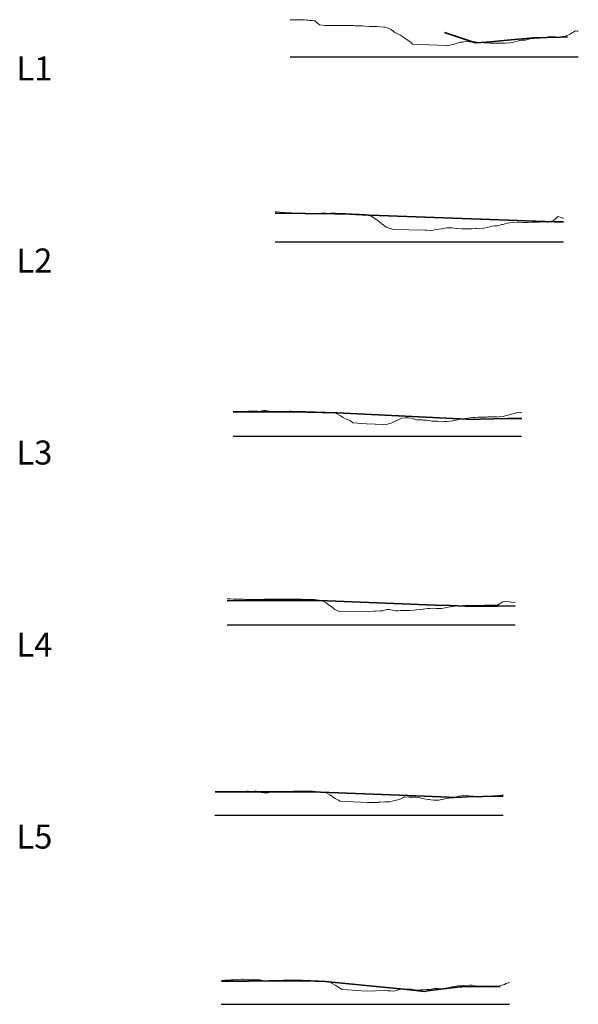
# Model space of a CAD drawing. Header units: metres. Extents: x 199581 to 207779, y 462378 to 466293.
# Tile 133 of 134: x 207571 to 207630, y 465988 to 466091. Entities that reach past the tile are written whole.
import ezdxf

# ---------------------------------------------------------------- set-up
doc = ezdxf.new("R2010")
doc.units = ezdxf.units.M
doc.layers.get('0').update_dxf_attribs({"lineweight": 25})
doc.layers.add('B-WE-GW-MAAIVELD-GD', color=93, linetype='Continuous', lineweight=18)
doc.layers.add('X-XX-AL-DETAIL3-GD', color=130, linetype='Continuous', lineweight=35)
doc.layers.add('C3D-PROFILE', color=7, linetype='Continuous')
doc.styles.add('NLCS-ISO', font='NLCS-ISO.ttf')

# ---------------------------------------------------------------- blocks, each defined once
blk = doc.blocks.new('*U49')
at = {"layer": 'X-XX-AL-DETAIL3-GD', "color": 130, "linetype": 'Continuous', "lineweight": 35}
for p, q in [((204140.77, 464400.38), (204144, 464399.3)), ((204144, 464399.3), (204145.15, 464399.37)), ((204145.15, 464399.37), (204147.34, 464399.57)), ((204147.34, 464399.57), (204150.03, 464399.83)), ((204150.03, 464399.83), (204152.83, 464399.91)), ((204152.83, 464399.91), (204153.58, 464399.93))]:
    blk.add_line(p, q, dxfattribs=at)
blk = doc.blocks.new('*U50')
at = {"layer": 'B-WE-GW-MAAIVELD-GD', "color": 93, "linetype": 'Continuous', "lineweight": 18}
for p, q in [((204124.69, 464401.71), (204125.87, 464401.7)), ((204125.87, 464401.7), (204126, 464401.72)), ((204126, 464401.72), (204126.21, 464401.7)), ((204126.21, 464401.7), (204126.42, 464401.68)), ((204126.42, 464401.68), (204126.58, 464401.66)), ((204126.58, 464401.66), (204126.74, 464401.62)), ((204126.74, 464401.62), (204127.03, 464401.62)), ((204127.03, 464401.62), (204127.26, 464401.59)), ((204127.26, 464401.59), (204127.77, 464401.19)), ((204127.77, 464401.19), (204127.78, 464401.18)), ((204127.78, 464401.18), (204127.79, 464401.18)), ((204127.79, 464401.18), (204128.3, 464401.11)), ((204128.3, 464401.11), (204128.52, 464401.11)), ((204128.52, 464401.11), (204128.82, 464401.11)), ((204128.82, 464401.11), (204129.26, 464401.11)), ((204129.26, 464401.11), (204129.34, 464401.11)), ((204129.34, 464401.11), (204129.54, 464401.11)), ((204129.54, 464401.11), (204129.87, 464401.11)), ((204129.87, 464401.11), (204130, 464401.11)), ((204130, 464401.11), (204130.39, 464401.11)), ((204130.39, 464401.11), (204130.75, 464401.11)), ((204130.75, 464401.11), (204130.91, 464401.1)), ((204130.91, 464401.1), (204131.3, 464401.1)), ((204131.3, 464401.1), (204131.43, 464401.09)), ((204131.43, 464401.09), (204131.49, 464401.09)), ((204131.49, 464401.09), (204131.95, 464401.09)), ((204131.95, 464401.09), (204132.23, 464401.07)), ((204132.23, 464401.07), (204132.47, 464401.06)), ((204132.47, 464401.06), (204132.97, 464401.02)), ((204132.97, 464401.02), (204133, 464401.02)), ((204133, 464401.02), (204133.05, 464401.01)), ((204133.05, 464401.01), (204133.52, 464401.01)), ((204133.52, 464401.01), (204133.72, 464401)), ((204133.72, 464401), (204134.04, 464400.98)), ((204134.04, 464400.98), (204134.46, 464400.95)), ((204134.46, 464400.95), (204134.56, 464400.95)), ((204134.56, 464400.95), (204134.8, 464400.87)), ((204134.8, 464400.87), (204135.08, 464400.77)), ((204135.08, 464400.77), (204135.2, 464400.7)), ((204135.2, 464400.7), (204135.6, 464400.4)), ((204135.6, 464400.4), (204135.95, 464400.22)), ((204154.06, 464400.34), (204154.39, 464400.55)), ((204154.39, 464400.55), (204154.53, 464400.52)), ((204154.53, 464400.52), (204154.69, 464400.51)), ((204135.95, 464400.22), (204136.13, 464400.13)), ((204136.13, 464400.13), (204136.55, 464399.85)), ((204136.55, 464399.85), (204136.65, 464399.78)), ((204136.65, 464399.78), (204136.69, 464399.75)), ((204136.69, 464399.75), (204137.17, 464399.44)), ((204137.17, 464399.44), (204137.32, 464399.31)), ((204141.89, 464399.21), (204142.39, 464399.36)), ((204142.39, 464399.36), (204142.64, 464399.37)), ((204142.64, 464399.37), (204142.91, 464399.43)), ((204142.91, 464399.43), (204143.38, 464399.4)), ((204143.38, 464399.4), (204143.43, 464399.41)), ((204143.43, 464399.41), (204143.55, 464399.4)), ((204143.55, 464399.4), (204143.95, 464399.42)), ((204143.95, 464399.42), (204144.12, 464399.39)), ((204144.12, 464399.39), (204144.47, 464399.33)), ((204144.47, 464399.33), (204144.86, 464399.31)), ((204147.6, 464399.31), (204147.84, 464399.34)), ((204147.84, 464399.34), (204148.13, 464399.4)), ((204148.13, 464399.4), (204148.58, 464399.54)), ((204148.58, 464399.54), (204148.65, 464399.55)), ((204148.65, 464399.55), (204148.81, 464399.57)), ((204148.81, 464399.57), (204149.17, 464399.6)), ((204149.17, 464399.6), (204149.32, 464399.62)), ((204149.32, 464399.62), (204149.69, 464399.72)), ((204149.69, 464399.72), (204150.07, 464399.77)), ((204150.07, 464399.77), (204150.21, 464399.79)), ((204150.21, 464399.79), (204150.56, 464399.8)), ((204150.56, 464399.8), (204150.73, 464399.81)), ((204150.73, 464399.81), (204150.81, 464399.82)), ((204150.81, 464399.82), (204151.26, 464399.87)), ((204151.26, 464399.87), (204151.55, 464399.92)), ((204151.55, 464399.92), (204151.78, 464399.96)), ((204151.78, 464399.96), (204152.3, 464399.94)), ((204152.3, 464399.94), (204152.3, 464399.94)), ((204152.3, 464399.94), (204152.31, 464399.94)), ((204152.31, 464399.94), (204152.82, 464399.91)), ((204152.82, 464399.91), (204153.04, 464399.96)), ((204153.04, 464399.96), (204153.34, 464400.01)), ((204153.34, 464400.01), (204153.78, 464400.18)), ((204153.78, 464400.18), (204153.86, 464400.21)), ((204153.86, 464400.21), (204154.06, 464400.34)), ((204137.32, 464399.31), (204137.43, 464399.17)), ((204137.43, 464399.17), (204140.03, 464399.06)), ((204140.03, 464399.06), (204140.91, 464399.03)), ((204140.91, 464399.03), (204140.95, 464399.03)), ((204140.95, 464399.03), (204141.05, 464399.01)), ((204141.05, 464399.01), (204141.34, 464399.05)), ((204141.34, 464399.05), (204141.8, 464399.18)), ((204141.8, 464399.18), (204141.87, 464399.2)), ((204141.87, 464399.2), (204141.89, 464399.21)), ((204144.86, 464399.31), (204145, 464399.31)), ((204145, 464399.31), (204145.07, 464399.31)), ((204145.07, 464399.31), (204145.3, 464399.29)), ((204145.3, 464399.29), (204145.52, 464399.28)), ((204145.52, 464399.28), (204145.61, 464399.28)), ((204145.61, 464399.28), (204146.04, 464399.28)), ((204146.04, 464399.28), (204146.35, 464399.28)), ((204146.35, 464399.28), (204146.56, 464399.28)), ((204146.56, 464399.28), (204147.06, 464399.26)), ((204147.06, 464399.26), (204147.08, 464399.26)), ((204147.08, 464399.26), (204147.09, 464399.26)), ((204147.09, 464399.26), (204147.6, 464399.31))]:
    blk.add_line(p, q, dxfattribs=at)
blk = doc.blocks.new('*U51')
at = {"layer": 'X-XX-AL-DETAIL3-GD', "color": 130, "linetype": 'Continuous', "lineweight": 35}
for p, q in [((204123.15, 464381.56), (204129.38, 464381.5)), ((204129.38, 464381.5), (204129.38, 464381.5)), ((204129.38, 464381.5), (204130.12, 464381.5)), ((204130.12, 464381.5), (204130.23, 464381.5)), ((204130.23, 464381.5), (204130.24, 464381.5)), ((204130.24, 464381.5), (204130.27, 464381.49)), ((204130.27, 464381.49), (204132.83, 464381.35)), ((204132.83, 464381.35), (204132.92, 464381.35)), ((204132.92, 464381.35), (204133.97, 464381.31)), ((204133.97, 464381.31), (204152.23, 464380.66)), ((204152.23, 464380.66), (204153.15, 464380.67))]:
    blk.add_line(p, q, dxfattribs=at)
blk = doc.blocks.new('*U52')
at = {"layer": 'B-WE-GW-MAAIVELD-GD', "color": 93, "linetype": 'Continuous', "lineweight": 18}
for p, q in [((204123.15, 464381.69), (204123.27, 464381.69)), ((204123.27, 464381.69), (204123.63, 464381.66)), ((204123.63, 464381.66), (204124.05, 464381.63)), ((204124.05, 464381.63), (204124.16, 464381.62)), ((204124.16, 464381.62), (204124.37, 464381.61)), ((204124.37, 464381.61), (204124.68, 464381.6)), ((204124.68, 464381.6), (204124.84, 464381.6)), ((204124.84, 464381.6), (204125.21, 464381.58)), ((204125.21, 464381.58), (204125.62, 464381.54)), ((204125.62, 464381.54), (204125.73, 464381.53)), ((204125.73, 464381.53), (204125.97, 464381.52)), ((204125.97, 464381.52), (204126.26, 464381.52)), ((204126.26, 464381.52), (204126.4, 464381.52)), ((204126.4, 464381.52), (204126.79, 464381.53)), ((204126.79, 464381.53), (204127.19, 464381.53)), ((204127.19, 464381.53), (204127.31, 464381.54)), ((204127.31, 464381.54), (204127.57, 464381.54)), ((204127.57, 464381.54), (204127.84, 464381.54)), ((204127.84, 464381.54), (204127.97, 464381.55)), ((204127.97, 464381.55), (204128.37, 464381.55)), ((204128.37, 464381.55), (204128.75, 464381.54)), ((204128.75, 464381.54), (204128.89, 464381.55)), ((204128.89, 464381.55), (204129.18, 464381.55)), ((204129.18, 464381.55), (204129.42, 464381.55)), ((204129.42, 464381.55), (204129.53, 464381.54)), ((204129.53, 464381.54), (204129.94, 464381.54)), ((204129.94, 464381.54), (204130.32, 464381.53)), ((204130.32, 464381.53), (204130.47, 464381.53)), ((204130.47, 464381.53), (204130.78, 464381.5)), ((204130.78, 464381.5), (204131, 464381.5)), ((204131, 464381.5), (204131.1, 464381.49)), ((204131.1, 464381.49), (204131.52, 464381.47)), ((204131.52, 464381.47), (204131.88, 464381.45)), ((204131.88, 464381.45), (204132.05, 464381.44)), ((204132.05, 464381.44), (204132.39, 464381.42)), ((204132.39, 464381.42), (204132.58, 464381.41)), ((204132.58, 464381.41), (204132.67, 464381.38)), ((204132.67, 464381.38), (204133.1, 464381.28)), ((204133.1, 464381.28), (204133.45, 464381.06)), ((204133.45, 464381.06), (204133.63, 464380.94)), ((204133.63, 464380.94), (204133.99, 464380.65)), ((204152.04, 464380.76), (204152.24, 464380.91)), ((204152.24, 464380.91), (204152.57, 464381.22)), ((204152.57, 464381.22), (204153.02, 464381.08)), ((204153.02, 464381.08), (204153.1, 464381.05)), ((204153.1, 464381.05), (204153.15, 464381.05)), ((204133.99, 464380.65), (204134.15, 464380.51)), ((204134.15, 464380.51), (204134.23, 464380.46)), ((204134.23, 464380.46), (204134.68, 464380.12)), ((204134.68, 464380.12), (204135.01, 464380.01)), ((204135.01, 464380.01), (204135.21, 464379.95)), ((204135.21, 464379.95), (204135.26, 464379.92)), ((204135.26, 464379.92), (204135.4, 464379.88)), ((204135.4, 464379.88), (204138.75, 464379.8)), ((204139.71, 464379.82), (204139.94, 464379.87)), ((204139.94, 464379.87), (204140.41, 464379.94)), ((204140.41, 464379.94), (204140.47, 464379.95)), ((204140.47, 464379.95), (204140.49, 464379.95)), ((204140.49, 464379.95), (204140.99, 464380.05)), ((204140.99, 464380.05), (204141.28, 464380.04)), ((204141.28, 464380.04), (204141.52, 464380.04)), ((204141.52, 464380.04), (204142.02, 464379.97)), ((204142.02, 464379.97), (204142.05, 464379.97)), ((204142.05, 464379.97), (204142.06, 464379.96)), ((204142.06, 464379.96), (204142.57, 464379.93)), ((204142.57, 464379.93), (204142.83, 464379.93)), ((204142.83, 464379.93), (204143.1, 464379.95)), ((204143.1, 464379.95), (204143.62, 464379.94)), ((204143.62, 464379.94), (204143.62, 464379.94)), ((204143.62, 464379.94), (204143.63, 464379.94)), ((204143.63, 464379.94), (204144.02, 464379.98)), ((204144.02, 464379.98), (204144.15, 464379.97)), ((204144.15, 464379.97), (204144.42, 464379.95)), ((204144.42, 464379.95), (204144.68, 464379.97)), ((204144.68, 464379.97), (204144.81, 464379.99)), ((204144.81, 464379.99), (204145.2, 464380.07)), ((204145.2, 464380.07), (204145.21, 464380.07)), ((204145.21, 464380.07), (204145.23, 464380.07)), ((204145.23, 464380.07), (204145.73, 464380.21)), ((204145.73, 464380.21), (204145.97, 464380.23)), ((204145.97, 464380.23), (204146.26, 464380.24)), ((204146.26, 464380.24), (204146.76, 464380.37)), ((204146.76, 464380.37), (204146.78, 464380.37)), ((204146.78, 464380.37), (204146.83, 464380.39)), ((204146.83, 464380.39), (204147.31, 464380.51)), ((204147.31, 464380.51), (204147.54, 464380.55)), ((204147.54, 464380.55), (204147.83, 464380.6)), ((204147.83, 464380.6), (204148.32, 464380.62)), ((204148.32, 464380.62), (204148.36, 464380.62)), ((204148.36, 464380.62), (204148.44, 464380.62)), ((204148.44, 464380.62), (204148.89, 464380.61)), ((204148.89, 464380.61), (204149.11, 464380.61)), ((204149.11, 464380.61), (204149.41, 464380.61)), ((204149.41, 464380.61), (204149.89, 464380.62)), ((204149.89, 464380.62), (204149.94, 464380.62)), ((204149.94, 464380.62), (204150.04, 464380.62)), ((204150.04, 464380.62), (204150.47, 464380.64)), ((204150.47, 464380.64), (204150.67, 464380.64)), ((204150.67, 464380.64), (204150.99, 464380.65)), ((204150.99, 464380.65), (204151.45, 464380.64)), ((204151.45, 464380.64), (204151.52, 464380.64)), ((204151.52, 464380.64), (204151.65, 464380.66)), ((204151.65, 464380.66), (204152.04, 464380.76)), ((204138.75, 464379.8), (204138.81, 464379.8)), ((204138.81, 464379.8), (204138.89, 464379.8)), ((204138.89, 464379.8), (204138.93, 464379.8)), ((204138.93, 464379.8), (204139.42, 464379.77)), ((204139.42, 464379.77), (204139.71, 464379.82))]:
    blk.add_line(p, q, dxfattribs=at)
blk = doc.blocks.new('*U53')
at = {"layer": 'X-XX-AL-DETAIL3-GD', "color": 130, "linetype": 'Continuous', "lineweight": 35}
for p, q in [((204118.78, 464360.87), (204119.11, 464360.87)), ((204119.11, 464360.87), (204124.41, 464360.86)), ((204124.41, 464360.86), (204124.41, 464360.86)), ((204124.41, 464360.86), (204125.55, 464360.86)), ((204125.55, 464360.86), (204126.15, 464360.86)), ((204126.15, 464360.86), (204126.49, 464360.85)), ((204126.49, 464360.85), (204129.59, 464360.76)), ((204129.59, 464360.76), (204140.95, 464360.21)), ((204140.95, 464360.21), (204143.82, 464360.08)), ((204143.82, 464360.08), (204144.45, 464360.1)), ((204144.45, 464360.1), (204147.36, 464360.18)), ((204147.36, 464360.18), (204148.69, 464360.17)), ((204148.69, 464360.17), (204148.8, 464360.17))]:
    blk.add_line(p, q, dxfattribs=at)
blk = doc.blocks.new('*U54')
at = {"layer": 'B-WE-GW-MAAIVELD-GD', "color": 93, "linetype": 'Continuous', "lineweight": 18}
for p, q in [((204118.78, 464360.9), (204119.5, 464360.88)), ((204119.5, 464360.88), (204119.89, 464360.88)), ((204119.89, 464360.88), (204120.36, 464360.94)), ((204120.36, 464360.94), (204120.42, 464360.95)), ((204120.42, 464360.95), (204120.52, 464360.94)), ((204120.52, 464360.94), (204120.95, 464360.96)), ((204120.95, 464360.96), (204121.33, 464360.93)), ((204121.33, 464360.93), (204121.47, 464360.92)), ((204121.47, 464360.92), (204121.74, 464360.97)), ((204121.74, 464360.97), (204122, 464361.01)), ((204122, 464361.01), (204122.14, 464361)), ((204122.14, 464361), (204122.53, 464360.95)), ((204122.53, 464360.95), (204122.95, 464360.91)), ((204122.95, 464360.91), (204123.06, 464360.89)), ((204123.06, 464360.89), (204123.27, 464360.9)), ((204123.27, 464360.9), (204123.51, 464360.89)), ((204123.51, 464360.89), (204123.59, 464360.9)), ((204123.59, 464360.9), (204123.9, 464360.91)), ((204123.9, 464360.91), (204124.12, 464360.92)), ((204124.12, 464360.92), (204124.29, 464360.92)), ((204124.29, 464360.92), (204124.65, 464360.93)), ((204124.65, 464360.93), (204124.69, 464360.93)), ((204124.69, 464360.93), (204124.8, 464360.93)), ((204124.8, 464360.93), (204125.18, 464360.92)), ((204125.18, 464360.92), (204125.38, 464360.91)), ((204125.38, 464360.91), (204125.71, 464360.9)), ((204125.71, 464360.9), (204126.19, 464360.92)), ((204126.19, 464360.92), (204126.24, 464360.92)), ((204126.24, 464360.92), (204126.33, 464360.92)), ((204126.33, 464360.92), (204126.76, 464360.89)), ((204126.76, 464360.89), (204127, 464360.87)), ((204127, 464360.87), (204127.29, 464360.86)), ((204127.29, 464360.86), (204127.8, 464360.85)), ((204127.8, 464360.85), (204127.82, 464360.85)), ((204127.82, 464360.85), (204127.86, 464360.85)), ((204127.86, 464360.85), (204128.35, 464360.83)), ((204128.35, 464360.83), (204128.61, 464360.82)), ((204128.61, 464360.82), (204128.88, 464360.8)), ((204128.88, 464360.8), (204129.39, 464360.76)), ((204129.39, 464360.76), (204129.41, 464360.76)), ((204129.41, 464360.76), (204129.42, 464360.75)), ((204129.42, 464360.75), (204129.94, 464360.47)), ((204129.94, 464360.47), (204130.23, 464360.28)), ((204146.41, 464360.34), (204146.87, 464360.39)), ((204146.87, 464360.39), (204147.22, 464360.48)), ((204147.22, 464360.48), (204147.4, 464360.52)), ((204147.4, 464360.52), (204147.74, 464360.62)), ((204147.74, 464360.62), (204147.93, 464360.68)), ((204147.93, 464360.68), (204148.03, 464360.69)), ((204148.03, 464360.69), (204148.46, 464360.84)), ((204148.46, 464360.84), (204148.8, 464360.77)), ((204130.23, 464360.28), (204130.47, 464360.14)), ((204130.47, 464360.14), (204130.92, 464359.96)), ((204130.92, 464359.96), (204131, 464359.92)), ((204131, 464359.92), (204131.21, 464359.74)), ((204131.21, 464359.74), (204132.66, 464359.63)), ((204132.66, 464359.63), (204134.47, 464359.56)), ((204134.47, 464359.56), (204134.59, 464359.53)), ((204134.59, 464359.53), (204134.7, 464359.56)), ((204134.7, 464359.56), (204135.08, 464359.66)), ((204135.08, 464359.66), (204135.23, 464359.71)), ((204135.23, 464359.71), (204135.51, 464359.83)), ((204135.51, 464359.83), (204135.76, 464359.96)), ((204135.76, 464359.96), (204135.89, 464360)), ((204135.89, 464360), (204136.29, 464360.2)), ((204136.29, 464360.2), (204136.7, 464360.24)), ((204136.7, 464360.24), (204136.82, 464360.26)), ((204136.82, 464360.26), (204137.03, 464360.25)), ((204137.03, 464360.25), (204137.35, 464360.2)), ((204137.35, 464360.2), (204137.51, 464360.15)), ((204137.51, 464360.15), (204137.88, 464360.04)), ((204137.88, 464360.04), (204138.32, 464360.04)), ((204138.32, 464360.04), (204138.4, 464360.03)), ((204138.4, 464360.03), (204138.56, 464360.02)), ((204138.56, 464360.02), (204138.93, 464360.02)), ((204138.93, 464360.02), (204139.13, 464359.98)), ((204139.13, 464359.98), (204139.46, 464359.89)), ((204139.46, 464359.89), (204139.94, 464359.89)), ((204139.94, 464359.89), (204139.99, 464359.89)), ((204139.99, 464359.89), (204140.09, 464359.88)), ((204140.09, 464359.88), (204140.52, 464359.84)), ((204140.52, 464359.84), (204140.75, 464359.87)), ((204140.75, 464359.87), (204141.05, 464359.88)), ((204141.05, 464359.88), (204141.56, 464359.93)), ((204141.56, 464359.93), (204141.58, 464359.94)), ((204141.58, 464359.94), (204141.62, 464359.95)), ((204141.62, 464359.95), (204142.11, 464360.05)), ((204142.11, 464360.05), (204142.36, 464360.1)), ((204142.36, 464360.1), (204142.64, 464360.15)), ((204142.64, 464360.15), (204143.15, 464360.22)), ((204143.15, 464360.22), (204143.17, 464360.22)), ((204143.17, 464360.22), (204143.7, 464360.28)), ((204143.17, 464360.22), (204143.17, 464360.22)), ((204143.7, 464360.28), (204143.98, 464360.3)), ((204143.98, 464360.3), (204144.22, 464360.31)), ((204144.22, 464360.31), (204144.68, 464360.32)), ((204144.68, 464360.32), (204144.75, 464360.32)), ((204144.75, 464360.32), (204145.13, 464360.32)), ((204145.13, 464360.32), (204145.28, 464360.35)), ((204145.28, 464360.35), (204145.6, 464360.34)), ((204145.6, 464360.34), (204145.81, 464360.35)), ((204145.81, 464360.35), (204146.21, 464360.34)), ((204146.21, 464360.34), (204146.34, 464360.33)), ((204146.34, 464360.33), (204146.41, 464360.34))]:
    blk.add_line(p, q, dxfattribs=at)
blk = doc.blocks.new('*U55')
at = {"layer": 'X-XX-AL-DETAIL3-GD', "color": 130, "linetype": 'Continuous', "lineweight": 35}
for p, q in [((204118.13, 464341.18), (204120, 464341.21)), ((204120, 464341.21), (204122.17, 464341.24)), ((204122.17, 464341.24), (204126.03, 464341.24)), ((204126.03, 464341.24), (204127.71, 464341.23)), ((204127.71, 464341.23), (204139.78, 464340.74)), ((204139.78, 464340.74), (204141.38, 464340.69)), ((204141.38, 464340.69), (204142.94, 464340.62)), ((204142.94, 464340.62), (204146.1, 464340.63)), ((204146.1, 464340.63), (204146.33, 464340.64)), ((204146.33, 464340.64), (204148.13, 464340.65))]:
    blk.add_line(p, q, dxfattribs=at)
blk = doc.blocks.new('*U56')
at = {"layer": 'B-WE-GW-MAAIVELD-GD', "color": 93, "linetype": 'Continuous', "lineweight": 18}
for p, q in [((204118.13, 464341.38), (204118.47, 464341.38)), ((204118.47, 464341.38), (204118.79, 464341.37)), ((204118.79, 464341.37), (204119.18, 464341.36)), ((204119.18, 464341.36), (204119.49, 464341.36)), ((204119.49, 464341.36), (204119.89, 464341.35)), ((204119.89, 464341.35), (204120.2, 464341.34)), ((204120.2, 464341.34), (204120.6, 464341.33)), ((204120.6, 464341.33), (204120.9, 464341.33)), ((204120.9, 464341.33), (204121.31, 464341.34)), ((204121.31, 464341.34), (204121.61, 464341.34)), ((204121.61, 464341.34), (204122.02, 464341.35)), ((204122.02, 464341.35), (204122.31, 464341.36)), ((204122.31, 464341.36), (204122.73, 464341.37)), ((204122.73, 464341.37), (204123.02, 464341.37)), ((204123.02, 464341.37), (204123.23, 464341.37)), ((204123.23, 464341.37), (204123.44, 464341.37)), ((204123.44, 464341.37), (204123.58, 464341.37)), ((204123.58, 464341.37), (204123.72, 464341.37)), ((204123.72, 464341.37), (204124.15, 464341.37)), ((204124.15, 464341.37), (204124.43, 464341.36)), ((204124.43, 464341.36), (204124.86, 464341.35)), ((204124.86, 464341.35), (204125.13, 464341.35)), ((204125.13, 464341.35), (204125.56, 464341.37)), ((204125.56, 464341.37), (204125.84, 464341.37)), ((204125.84, 464341.37), (204126.27, 464341.34)), ((204126.27, 464341.34), (204126.54, 464341.33)), ((204126.54, 464341.33), (204126.98, 464341.32)), ((204126.98, 464341.32), (204127.25, 464341.32)), ((204127.25, 464341.32), (204127.69, 464341.27)), ((204127.69, 464341.27), (204127.95, 464341.21)), ((204127.95, 464341.21), (204128.4, 464341)), ((204128.4, 464341), (204128.66, 464340.82)), ((204146.29, 464340.75), (204146.84, 464341.07)), ((204146.84, 464341.07), (204146.99, 464341.13)), ((204146.99, 464341.13), (204147.54, 464341.07)), ((204147.54, 464341.07), (204147.7, 464341.05)), ((204147.7, 464341.05), (204148.13, 464341.02)), ((204128.66, 464340.82), (204129.11, 464340.48)), ((204129.11, 464340.48), (204129.36, 464340.3)), ((204129.36, 464340.3), (204129.82, 464340.08)), ((204129.82, 464340.08), (204129.94, 464340.05)), ((204129.94, 464340.05), (204132.89, 464340.07)), ((204132.89, 464340.07), (204133.48, 464340.12)), ((204133.48, 464340.12), (204133.6, 464340.11)), ((204133.6, 464340.11), (204134.07, 464340.14)), ((204134.07, 464340.14), (204134.3, 464340.15)), ((204134.3, 464340.15), (204134.78, 464340.28)), ((204134.78, 464340.28), (204135.01, 464340.27)), ((204135.01, 464340.27), (204135.49, 464340.17)), ((204135.49, 464340.17), (204135.71, 464340.15)), ((204135.71, 464340.15), (204135.95, 464340.14)), ((204135.95, 464340.14), (204136.2, 464340.17)), ((204136.2, 464340.17), (204136.31, 464340.19)), ((204136.31, 464340.19), (204136.42, 464340.19)), ((204136.42, 464340.19), (204136.91, 464340.18)), ((204136.91, 464340.18), (204137.12, 464340.17)), ((204137.12, 464340.17), (204137.62, 464340.23)), ((204137.62, 464340.23), (204137.83, 464340.26)), ((204137.83, 464340.26), (204138.33, 464340.29)), ((204138.33, 464340.29), (204138.53, 464340.33)), ((204138.53, 464340.33), (204139.04, 464340.38)), ((204139.04, 464340.38), (204139.24, 464340.38)), ((204139.24, 464340.38), (204139.75, 464340.41)), ((204139.75, 464340.41), (204139.94, 464340.39)), ((204139.94, 464340.39), (204140.45, 464340.38)), ((204140.45, 464340.38), (204140.65, 464340.42)), ((204140.65, 464340.42), (204141.16, 464340.53)), ((204141.16, 464340.53), (204141.35, 464340.57)), ((204141.35, 464340.57), (204141.87, 464340.64)), ((204141.87, 464340.64), (204142.06, 464340.65)), ((204142.06, 464340.65), (204142.58, 464340.68)), ((204142.58, 464340.68), (204142.76, 464340.71)), ((204142.76, 464340.71), (204143.29, 464340.72)), ((204143.29, 464340.72), (204143.47, 464340.71)), ((204143.47, 464340.71), (204144, 464340.69)), ((204144, 464340.69), (204144.17, 464340.69)), ((204144.17, 464340.69), (204144.71, 464340.71)), ((204144.71, 464340.71), (204144.88, 464340.72)), ((204144.88, 464340.72), (204145.42, 464340.72)), ((204145.42, 464340.72), (204145.58, 464340.72)), ((204145.58, 464340.72), (204146.13, 464340.72)), ((204146.13, 464340.72), (204146.29, 464340.75))]:
    blk.add_line(p, q, dxfattribs=at)
blk = doc.blocks.new('*U57')
at = {"layer": 'X-XX-AL-DETAIL3-GD', "color": 130, "linetype": 'Continuous', "lineweight": 35}
for p, q in [((204116.88, 464321.3), (204123.1, 464321.3)), ((204123.1, 464321.3), (204123.41, 464321.31)), ((204123.41, 464321.31), (204125.73, 464321.28)), ((204125.73, 464321.28), (204127.87, 464321.26)), ((204127.87, 464321.26), (204136.1, 464320.93)), ((204136.1, 464320.93), (204142.07, 464320.72)), ((204142.07, 464320.72), (204143.07, 464320.76)), ((204143.07, 464320.76), (204146.46, 464320.84)), ((204146.46, 464320.84), (204146.88, 464320.84))]:
    blk.add_line(p, q, dxfattribs=at)
blk = doc.blocks.new('*U58')
at = {"layer": 'B-WE-GW-MAAIVELD-GD', "color": 93, "linetype": 'Continuous', "lineweight": 18}
for p, q in [((204116.88, 464321.28), (204116.98, 464321.29)), ((204116.98, 464321.29), (204117.08, 464321.29)), ((204117.08, 464321.29), (204117.41, 464321.28)), ((204117.41, 464321.28), (204117.59, 464321.28)), ((204117.59, 464321.28), (204117.65, 464321.28)), ((204117.65, 464321.28), (204118.1, 464321.3)), ((204118.1, 464321.3), (204118.32, 464321.29)), ((204118.32, 464321.29), (204118.62, 464321.29)), ((204118.62, 464321.29), (204118.99, 464321.3)), ((204118.99, 464321.3), (204119.13, 464321.31)), ((204119.13, 464321.31), (204119.6, 464321.33)), ((204119.6, 464321.33), (204119.64, 464321.33)), ((204119.64, 464321.33), (204119.66, 464321.33)), ((204119.66, 464321.33), (204120.16, 464321.37)), ((204120.16, 464321.37), (204120.33, 464321.37)), ((204120.33, 464321.37), (204120.67, 464321.3)), ((204120.67, 464321.3), (204121, 464321.35)), ((204121, 464321.35), (204121.19, 464321.36)), ((204121.19, 464321.36), (204121.67, 464321.24)), ((204121.67, 464321.24), (204121.7, 464321.24)), ((204121.7, 464321.24), (204121.79, 464321.22)), ((204121.79, 464321.22), (204122.21, 464321.17)), ((204122.21, 464321.17), (204122.34, 464321.19)), ((204122.34, 464321.19), (204122.73, 464321.27)), ((204122.73, 464321.27), (204123.01, 464321.29)), ((204123.01, 464321.29), (204123.24, 464321.31)), ((204123.24, 464321.31), (204123.68, 464321.32)), ((204123.68, 464321.32), (204123.75, 464321.33)), ((204123.75, 464321.33), (204123.8, 464321.33)), ((204123.8, 464321.33), (204123.98, 464321.32)), ((204123.98, 464321.32), (204124.21, 464321.32)), ((204124.21, 464321.32), (204124.27, 464321.32)), ((204124.27, 464321.32), (204124.35, 464321.32)), ((204124.35, 464321.32), (204124.78, 464321.34)), ((204124.78, 464321.34), (204125.02, 464321.35)), ((204125.02, 464321.35), (204125.29, 464321.35)), ((204125.29, 464321.35), (204125.69, 464321.36)), ((204125.69, 464321.36), (204125.81, 464321.36)), ((204125.81, 464321.36), (204126.18, 464321.36)), ((204126.18, 464321.36), (204126.32, 464321.36)), ((204126.32, 464321.36), (204126.37, 464321.35)), ((204126.37, 464321.35), (204126.83, 464321.36)), ((204126.83, 464321.36), (204127.04, 464321.35)), ((204127.04, 464321.35), (204127.35, 464321.34)), ((204127.35, 464321.34), (204127.71, 464321.29)), ((204127.71, 464321.29), (204127.86, 464321.29)), ((204127.86, 464321.29), (204128.37, 464321.22)), ((204128.37, 464321.22), (204128.37, 464321.22)), ((204128.37, 464321.22), (204128.38, 464321.22)), ((204128.38, 464321.22), (204128.89, 464320.93)), ((204128.89, 464320.93), (204129.21, 464320.71)), ((204129.21, 464320.71), (204129.4, 464320.6)), ((204129.4, 464320.6), (204129.72, 464320.42)), ((204129.72, 464320.42), (204129.92, 464320.33)), ((204135.08, 464320.24), (204135.56, 464320.38)), ((204135.56, 464320.38), (204135.75, 464320.42)), ((204135.75, 464320.42), (204136.08, 464320.49)), ((204136.08, 464320.49), (204136.42, 464320.66)), ((204136.42, 464320.66), (204136.59, 464320.76)), ((204136.59, 464320.76), (204137.1, 464320.75)), ((204137.1, 464320.75), (204137.1, 464320.75)), ((204137.1, 464320.75), (204137.14, 464320.75)), ((204137.14, 464320.75), (204137.62, 464320.74)), ((204137.62, 464320.74), (204137.77, 464320.73)), ((204137.77, 464320.73), (204138.13, 464320.7)), ((204138.13, 464320.7), (204138.44, 464320.61)), ((204138.44, 464320.61), (204138.65, 464320.57)), ((204138.65, 464320.57), (204139.11, 464320.51)), ((204139.11, 464320.51), (204139.16, 464320.5)), ((204139.16, 464320.5), (204139.33, 464320.47)), ((204139.33, 464320.47), (204139.67, 464320.43)), ((204139.67, 464320.43), (204139.78, 464320.43)), ((204139.78, 464320.43), (204140.19, 464320.42)), ((204140.19, 464320.42), (204140.45, 464320.48)), ((204140.45, 464320.48), (204140.7, 464320.53)), ((204140.7, 464320.53), (204141.12, 464320.62)), ((204141.12, 464320.62), (204141.21, 464320.64)), ((204141.21, 464320.64), (204141.52, 464320.66)), ((204141.52, 464320.66), (204141.73, 464320.68)), ((204141.73, 464320.68), (204141.79, 464320.7)), ((204141.79, 464320.7), (204142.24, 464320.85)), ((204142.24, 464320.85), (204142.46, 464320.87)), ((204142.46, 464320.87), (204142.75, 464320.91)), ((204142.75, 464320.91), (204143.13, 464320.89)), ((204143.13, 464320.89), (204143.27, 464320.89)), ((204143.27, 464320.89), (204143.71, 464320.84)), ((204143.71, 464320.84), (204143.78, 464320.83)), ((204143.78, 464320.83), (204143.8, 464320.83)), ((204143.8, 464320.83), (204144.29, 464320.78)), ((204144.29, 464320.78), (204144.47, 464320.79)), ((204144.47, 464320.79), (204144.81, 464320.82)), ((204144.81, 464320.82), (204145.14, 464320.84)), ((204145.14, 464320.84), (204145.32, 464320.85)), ((204145.32, 464320.85), (204145.81, 464320.89)), ((204145.81, 464320.89), (204145.83, 464320.89)), ((204145.83, 464320.89), (204145.91, 464320.89)), ((204145.91, 464320.89), (204146.35, 464320.9)), ((204146.35, 464320.9), (204146.48, 464320.92)), ((204146.48, 464320.92), (204146.86, 464320.98)), ((204146.86, 464320.98), (204146.88, 464320.99)), ((204129.92, 464320.33), (204129.96, 464320.31)), ((204129.96, 464320.31), (204130.56, 464320.3)), ((204130.56, 464320.3), (204131.3, 464320.26)), ((204131.3, 464320.26), (204132.75, 464320.19)), ((204132.75, 464320.19), (204133.93, 464320.17)), ((204133.93, 464320.17), (204134.02, 464320.26)), ((204134.02, 464320.26), (204134.41, 464320.23)), ((204134.41, 464320.23), (204134.54, 464320.24)), ((204134.54, 464320.24), (204134.94, 464320.24)), ((204134.94, 464320.24), (204135.05, 464320.24)), ((204135.05, 464320.24), (204135.08, 464320.24))]:
    blk.add_line(p, q, dxfattribs=at)
blk = doc.blocks.new('*U59')
at = {"layer": 'X-XX-AL-DETAIL3-GD', "color": 130, "linetype": 'Continuous', "lineweight": 35}
for p, q in [((204117.54, 464301.59), (204120.38, 464301.59)), ((204120.38, 464301.59), (204122.5, 464301.6)), ((204122.5, 464301.6), (204124.15, 464301.61)), ((204124.15, 464301.61), (204127.3, 464301.56)), ((204127.3, 464301.56), (204128.36, 464301.54)), ((204128.36, 464301.54), (204136.83, 464300.72)), ((204138.99, 464300.55), (204142.37, 464300.98)), ((204142.37, 464300.98), (204142.57, 464300.98)), ((204142.57, 464300.98), (204146.55, 464301.02)), ((204136.83, 464300.72), (204138.69, 464300.51)), ((204138.69, 464300.51), (204138.99, 464300.55))]:
    blk.add_line(p, q, dxfattribs=at)
blk = doc.blocks.new('*U60')
at = {"layer": 'B-WE-GW-MAAIVELD-GD', "color": 93, "linetype": 'Continuous', "lineweight": 18}
for p, q in [((204117.54, 464301.66), (204117.91, 464301.68)), ((204117.91, 464301.68), (204117.94, 464301.68)), ((204117.94, 464301.68), (204118, 464301.69)), ((204118, 464301.69), (204118.55, 464301.7)), ((204118.55, 464301.7), (204118.8, 464301.73)), ((204118.8, 464301.73), (204119.15, 464301.76)), ((204119.15, 464301.76), (204119.69, 464301.78)), ((204119.69, 464301.78), (204119.76, 464301.78)), ((204119.76, 464301.78), (204119.91, 464301.76)), ((204119.91, 464301.76), (204120.36, 464301.72)), ((204120.36, 464301.72), (204120.58, 464301.72)), ((204120.58, 464301.72), (204120.97, 464301.71)), ((204120.97, 464301.71), (204121.46, 464301.7)), ((204121.46, 464301.7), (204121.57, 464301.71)), ((204121.57, 464301.71), (204121.82, 464301.66)), ((204121.82, 464301.66), (204122.18, 464301.6)), ((204122.18, 464301.6), (204122.35, 464301.6)), ((204122.35, 464301.6), (204122.79, 464301.6)), ((204122.79, 464301.6), (204123.24, 464301.61)), ((204123.24, 464301.61), (204123.39, 464301.62)), ((204123.39, 464301.62), (204123.72, 464301.65)), ((204123.72, 464301.65), (204124, 464301.68)), ((204124, 464301.68), (204124.12, 464301.69)), ((204124.12, 464301.69), (204124.6, 464301.7)), ((204124.6, 464301.7), (204125.01, 464301.68)), ((204125.01, 464301.68), (204125.21, 464301.67)), ((204125.21, 464301.67), (204125.63, 464301.68)), ((204125.63, 464301.68), (204125.81, 464301.68)), ((204125.81, 464301.68), (204125.9, 464301.67)), ((204125.9, 464301.67), (204126.42, 464301.65)), ((204126.42, 464301.65), (204126.78, 464301.63)), ((204126.78, 464301.63), (204127.02, 464301.62)), ((204127.02, 464301.62), (204127.54, 464301.61)), ((204127.54, 464301.61), (204127.63, 464301.61)), ((204127.63, 464301.61), (204127.67, 464301.6)), ((204127.67, 464301.6), (204128.23, 464301.59)), ((204128.23, 464301.59), (204128.56, 464301.53)), ((204128.56, 464301.53), (204128.84, 464301.46)), ((204128.84, 464301.46), (204129.44, 464301.12)), ((204129.44, 464301.12), (204129.44, 464301.12)), ((204129.44, 464301.12), (204129.44, 464301.12)), ((204129.44, 464301.12), (204130.05, 464300.75)), ((204140.98, 464300.86), (204141.55, 464300.99)), ((204141.55, 464300.99), (204141.86, 464301.03)), ((204141.86, 464301.03), (204142.16, 464301.08)), ((204142.16, 464301.08), (204142.75, 464301.13)), ((204142.75, 464301.13), (204142.76, 464301.13)), ((204142.76, 464301.13), (204142.79, 464301.13)), ((204142.79, 464301.13), (204143.37, 464301.17)), ((204143.37, 464301.17), (204143.64, 464301.14)), ((204143.64, 464301.14), (204143.97, 464301.09)), ((204143.97, 464301.09), (204144.52, 464301.05)), ((204144.52, 464301.05), (204144.58, 464301.05)), ((204144.58, 464301.05), (204144.7, 464301.05)), ((204144.7, 464301.05), (204145.18, 464301.08)), ((204145.18, 464301.08), (204145.41, 464301.07)), ((204145.41, 464301.07), (204145.79, 464301.04)), ((204145.79, 464301.04), (204146.3, 464301.06)), ((204146.3, 464301.06), (204146.39, 464301.07)), ((204146.39, 464301.07), (204146.6, 464301.13)), ((204146.6, 464301.13), (204147, 464301.23)), ((204147, 464301.23), (204147.18, 464301.32)), ((204147.18, 464301.32), (204147.54, 464301.44)), ((204130.05, 464300.75), (204130.16, 464300.69)), ((204130.16, 464300.69), (204130.68, 464300.67)), ((204130.68, 464300.67), (204132.62, 464300.54)), ((204132.62, 464300.54), (204134.54, 464300.61)), ((204134.54, 464300.61), (204134.63, 464300.65)), ((204134.63, 464300.65), (204134.84, 464300.59)), ((204134.84, 464300.59), (204134.89, 464300.58)), ((204134.89, 464300.58), (204135.16, 464300.55)), ((204135.16, 464300.55), (204135.5, 464300.53)), ((204135.5, 464300.53), (204135.65, 464300.57)), ((204135.65, 464300.57), (204136.1, 464300.72)), ((204136.1, 464300.72), (204136.54, 464300.74)), ((204136.54, 464300.74), (204136.71, 464300.73)), ((204136.71, 464300.73), (204137.07, 464300.73)), ((204137.07, 464300.73), (204137.31, 464300.73)), ((204137.31, 464300.73), (204137.43, 464300.72)), ((204137.43, 464300.72), (204137.92, 464300.65)), ((204137.92, 464300.65), (204138.31, 464300.66)), ((204138.31, 464300.66), (204138.52, 464300.67)), ((204138.52, 464300.67), (204138.98, 464300.69)), ((204138.98, 464300.69), (204139.13, 464300.7)), ((204139.13, 464300.7), (204139.2, 464300.71)), ((204139.2, 464300.71), (204139.74, 464300.8)), ((204139.74, 464300.8), (204140.09, 464300.8)), ((204140.09, 464300.8), (204140.34, 464300.79)), ((204140.34, 464300.79), (204140.88, 464300.85)), ((204140.88, 464300.85), (204140.95, 464300.85)), ((204140.95, 464300.85), (204140.98, 464300.86))]:
    blk.add_line(p, q, dxfattribs=at)

msp = doc.modelspace()

# ---------------------------------------------------------------- linework, layer by layer
at = {"flags": 128}
for points in [[(207599.536, 466086.96), (207629.537, 466086.96)], [(207597.994, 466067.705), (207627.994, 466067.705)], [(207593.623, 466047.441), (207623.641, 466047.441)], [(207592.976, 466027.793), (207622.976, 466027.793)], [(207591.722, 466007.985), (207621.722, 466007.985)], [(207592.381, 465988.273), (207622.381, 465988.273)]]:
    msp.add_lwpolyline(points, dxfattribs=at)

# ---------------------------------------------------------------- block references
at = {"layer": 'C3D-PROFILE', "color": 7, "linetype": 'Continuous', "lineweight": -3}
for name in ['*U50', '*U49', '*U52', '*U51', '*U54', '*U53', '*U56', '*U55', '*U58', '*U57', '*U60', '*U59']:
    msp.add_blockref(name, (3474.843, 1689.109), dxfattribs=at)

# ---------------------------------------------------------------- texts
at = {"char_height": 2.5, "attachment_point": 1, "style": 'NLCS-ISO'}
for s, insert in [('L1', (207571.051, 466086.994)), ('L2', (207571.051, 466066.994)), ('L3', (207571.051, 466046.994)), ('L4', (207571.051, 466026.994)), ('L5', (207571.051, 466006.994))]:
    msp.add_mtext_dynamic_manual_height_columns(s, width=15.30213, gutter_width=12.5, heights=[0], dxfattribs=dict(at, insert=insert))

doc.saveas('drawing.dxf')
